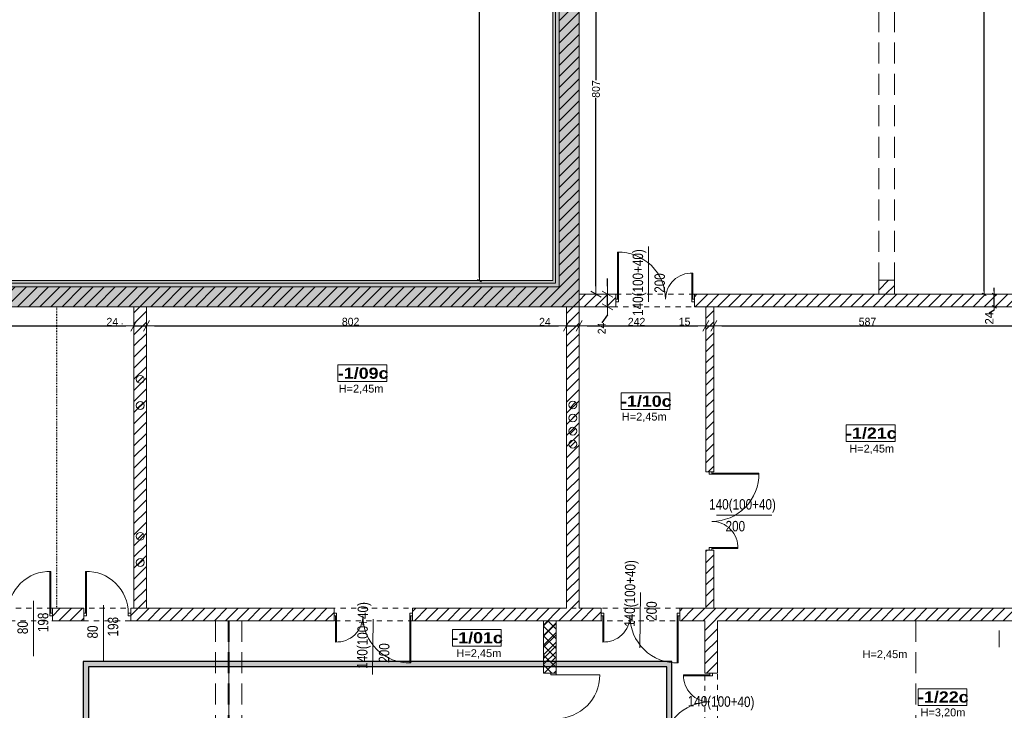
# Model space of a CAD drawing. Header units: millimetres. Extents: x -44596 to 32114, y 34976 to 82978.
# Tile 54 of 63: x 27729 to 29609, y 56526 to 57845. Entities that reach past the tile are written whole.
import ezdxf

# ---------------------------------------------------------------- set-up
doc = ezdxf.new("R2010")
doc.units = ezdxf.units.MM
doc.header["$MEASUREMENT"] = 0
for name, pattern in [('ACAD_ISO02W100', [60, 40, -20]), ('ACAD_ISO03W100', [3, 1.2, -1.8]), ('Dashed-002', [20, 10, -10])]:
    doc.linetypes.add(name, pattern=pattern)
for name, color, linetype in [('410-Fundamenty', 7, 'Continuous'), ('499-Wymiary i opisy', 7, 'Continuous'), ('__PROJEKTOWANE', 7, 'Continuous'), ('MF-NR', 7, 'Continuous'), ('MF_AREA_BLOCK', 7, 'Continuous'), ('MF_KRESKOWANIE', 7, 'Continuous'), ('MF_NR', 7, 'Continuous'), ('MF_OKNA', 7, 'Continuous'), ('MF_OPISY', 7, 'Continuous'), ('MF_przerywana', 7, 'Continuous'), ('MF_SCIANY_DZIAL', 7, 'Continuous'), ('MF_SCIANY_KONSTR', 7, 'Continuous'), ('MF_WIDOK', 7, 'Continuous'), ('MF_WYM_DUŻE', 7, 'Continuous')]:
    doc.layers.add(name, color=color, linetype=linetype)
doc.styles.add('GENERATED_STYLE_2', font='txt')
doc.styles.add('GENERATED_STYLE_4', font='txt')
doc.styles.add('GENERATED_STYLE_6', font='txt')
doc.dimstyles.new('GENERATED_STYLE__1', dxfattribs={"dimtxt": 15, "dimasz": 15.2, "dimexe": 0.18, "dimexo": 0.0625, "dimgap": 0.09, "dimtad": 1, "dimtih": 1, "dimtoh": 1, "dimdec": 0, "dimzin": 0, "dimdsep": 46, "dimtxsty": 'GENERATED_STYLE_2', "dimblk": 'ARROWHEAD_2', "dimblk1": 'ARROWHEAD_2', "dimblk2": 'ARROWHEAD_2', "dimcen": 0.09, "dimse1": 1, "dimse2": 1, "dimclrd": 7, "dimclre": 7, "dimclrt": 7, "dimadec": 0, "dimazin": 0, "dimtfac": 1, "dimtdec": 4, "dimtmove": 0, "dimatfit": 3, "dimfxl": 1, "dimtolj": 1, "dimtzin": 0, "dimarcsym": 0})
doc.dimstyles.new('GENERATED_STYLE__2', dxfattribs={"dimtxt": 16, "dimasz": 6.08, "dimexe": 0.18, "dimexo": 0.0625, "dimgap": 0.09, "dimtad": 1, "dimdec": 0, "dimzin": 0, "dimdsep": 46, "dimtxsty": 'GENERATED_STYLE_4', "dimblk": 'ARROWHEAD_2', "dimblk1": 'ARROWHEAD_2', "dimblk2": 'ARROWHEAD_2', "dimcen": 0.09, "dimse1": 1, "dimse2": 1, "dimclrd": 7, "dimclre": 7, "dimclrt": 7, "dimadec": 0, "dimazin": 0, "dimtfac": 1, "dimtdec": 4, "dimtmove": 0, "dimatfit": 3, "dimfxl": 1, "dimtolj": 1, "dimtzin": 0, "dimarcsym": 0})
doc.dimstyles.new('GENERATED_STYLE__6', dxfattribs={"dimtxt": 15, "dimasz": 15.2, "dimexe": 0.18, "dimexo": 0.0625, "dimgap": 0.09, "dimtad": 1, "dimdec": 0, "dimzin": 0, "dimdsep": 46, "dimtxsty": 'GENERATED_STYLE_2', "dimblk": 'ARROWHEAD_2', "dimblk1": 'ARROWHEAD_2', "dimblk2": 'ARROWHEAD_2', "dimcen": 0.09, "dimse1": 1, "dimse2": 1, "dimclrd": 7, "dimclre": 7, "dimclrt": 7, "dimadec": 0, "dimazin": 0, "dimtfac": 1, "dimtdec": 4, "dimtmove": 0, "dimatfit": 3, "dimfxl": 1, "dimtolj": 1, "dimtzin": 0, "dimarcsym": 0})
pattern_1 = [(45, (5608535.791, 4486378.817), (-10.606601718, 10.606601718), [])]
pattern_2 = [(90, (5608535.7913, 4486378.8167), (-3.4641016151, 0), [2, -4]), (90, (5608534.0592, 4486381.8167), (-3.4641016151, 0), [2, -4]), (150, (5608535.7913, 4486380.8167), (1.7320508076, 3), [2, -4]), (150, (5608532.3272, 4486380.8167), (1.7320508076, 3), [2, -4]), (210, (5608535.7913, 4486378.8167), (-1.7320508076, 3), [2, -4]), (210, (5608532.3272, 4486378.8167), (-1.7320508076, 3), [2, -4])]
pattern_3 = [(45, (5608535.791, 4486378.817), (-7.071067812, 7.071067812), [7.5, -2.5]), (45, (5608535.791, 4486385.888), (-7.071067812, 7.071067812), [7.5, -2.5])]

# ---------------------------------------------------------------- blocks, each defined once
blk = doc.blocks.new('Drzwi metalowe 21_2')
at = {"layer": '__PROJEKTOWANE', "color": 7, "linetype": 'Continuous', "lineweight": 13}
blk.add_line((41.8, 0), (41.8, 83.6), dxfattribs=at)
at = {"layer": '__PROJEKTOWANE', "color": 150, "linetype": 'Continuous', "lineweight": 13}
for p, q in [((-45, 0), (-49.3, 0)), ((-45, 0), (-49.3, 0)), ((-45, 0), (-45, -10)), ((-45, 0), (-45, -10)), ((45, 0), (45, -10)), ((45, 0), (45, -10)), ((45, 0), (49.3, 0)), ((45, 0), (49.3, 0)), ((-45, -10), (-45, -24)), ((-45, -10), (-45, -24)), ((45, -10), (45, -24)), ((45, -10), (45, -24)), ((-45, -24), (-49.3, -24)), ((-45, -24), (-49.3, -24)), ((45, -24), (49.3, -24)), ((45, -24), (49.3, -24))]:
    blk.add_line(p, q, dxfattribs=at)
at = {"layer": '__PROJEKTOWANE', "color": 7, "linetype": 'Continuous', "lineweight": 15}
for p, q in [((-41.8, 0), (-45, 0)), ((-45, 0), (-45, -10)), ((-41.8, -10), (-41.8, 0)), ((45, 0), (41.8, 0)), ((41.8, 0), (41.8, -10)), ((45, -10), (45, 0)), ((-45, -10), (-41.8, -10)), ((41.8, -10), (45, -10))]:
    blk.add_line(p, q, dxfattribs=at)
at = {"layer": '__PROJEKTOWANE', "color": 7, "linetype": 'Continuous', "lineweight": 13}
blk.add_arc((41.8, 0), 83.6, 90, 180, dxfattribs=at)
blk = doc.blocks.new('ARROWHEAD_2')
at = {"color": 0, "linetype": 'Continuous', "lineweight": 0}
for p, q in [((0, 0), (-1, 0)), ((-0.38, -0.66), (0.38, 0.66))]:
    blk.add_line(p, q, dxfattribs=at)
blk = doc.blocks.new('*D18')
at = {"layer": 'Defpoints', "color": 0}
for p in [(26771.2, 57296.5), (27947.2, 57296.5), (27947.2, 57260.2)]:
    blk.add_point(p, dxfattribs=at)
at = {"layer": 'MF_WYM_DUŻE', "color": 7, "linetype": 'Continuous', "lineweight": -2}
blk.add_line((26786.4, 57260.2), (27932, 57260.2), dxfattribs=at)
at = {"layer": 'MF_WYM_DUŻE', "color": 7, "lineweight": -2, "xscale": 15.2, "yscale": 15.2, "zscale": 15.2, "rotation": 180}
blk.add_blockref('ARROWHEAD_2', (26771.2, 57260.2), dxfattribs=at)
at = {"layer": 'MF_WYM_DUŻE', "color": 7, "lineweight": -2, "xscale": 15.2, "yscale": 15.2, "zscale": 15.2}
blk.add_blockref('ARROWHEAD_2', (27947.2, 57260.2), dxfattribs=at)
at = {"layer": 'MF_WYM_DUŻE', "color": 7, "lineweight": 13, "insert": (27347.9, 57268), "char_height": 15, "attachment_point": 5, "style": 'GENERATED_STYLE_2'}
blk.add_mtext('\\A1;1176', dxfattribs=at)
blk = doc.blocks.new('*D19')
at = {"layer": 'Defpoints', "color": 0}
for p in [(27947.2, 57296.5), (27971.2, 57296.5), (27971.2, 57260.2)]:
    blk.add_point(p, dxfattribs=at)
at = {"layer": 'MF_WYM_DUŻE', "color": 7, "linetype": 'Continuous', "lineweight": -2}
for p, q in [((27895, 57260.2), (27916.8, 57260.2)), ((27916.8, 57260.2), (27932, 57260.2)), ((27947.2, 57260.2), (27971.2, 57260.2)), ((27986.4, 57260.2), (28001.6, 57260.2))]:
    blk.add_line(p, q, dxfattribs=at)
at = {"layer": 'MF_WYM_DUŻE', "color": 7, "lineweight": -2, "xscale": 15.2, "yscale": 15.2, "zscale": 15.2}
blk.add_blockref('ARROWHEAD_2', (27947.2, 57260.2), dxfattribs=at)
at = {"layer": 'MF_WYM_DUŻE', "color": 7, "lineweight": -2, "xscale": 15.2, "yscale": 15.2, "zscale": 15.2, "rotation": 180}
blk.add_blockref('ARROWHEAD_2', (27971.2, 57260.2), dxfattribs=at)
at = {"layer": 'MF_WYM_DUŻE', "color": 7, "lineweight": 13, "insert": (27905.9, 57267.9), "char_height": 15, "attachment_point": 5, "style": 'GENERATED_STYLE_2'}
blk.add_mtext('\\A1;24', dxfattribs=at)
blk = doc.blocks.new('*D20')
at = {"layer": 'Defpoints', "color": 0}
for p in [(27971.2, 57296.5), (28773.2, 57296.5), (28773.2, 57260.2)]:
    blk.add_point(p, dxfattribs=at)
at = {"layer": 'MF_WYM_DUŻE', "color": 7, "linetype": 'Continuous', "lineweight": -2}
blk.add_line((27986.4, 57260.2), (28758, 57260.2), dxfattribs=at)
at = {"layer": 'MF_WYM_DUŻE', "color": 7, "lineweight": -2, "xscale": 15.2, "yscale": 15.2, "zscale": 15.2, "rotation": 180}
blk.add_blockref('ARROWHEAD_2', (27971.2, 57260.2), dxfattribs=at)
at = {"layer": 'MF_WYM_DUŻE', "color": 7, "lineweight": -2, "xscale": 15.2, "yscale": 15.2, "zscale": 15.2}
blk.add_blockref('ARROWHEAD_2', (28773.2, 57260.2), dxfattribs=at)
at = {"layer": 'MF_WYM_DUŻE', "color": 7, "lineweight": 13, "insert": (28360.9, 57268), "char_height": 15, "attachment_point": 5, "style": 'GENERATED_STYLE_2'}
blk.add_mtext('\\A1;802', dxfattribs=at)
blk = doc.blocks.new('*D21')
at = {"layer": 'Defpoints', "color": 0}
for p in [(28773.2, 57296.5), (28797.2, 57296.5), (28797.2, 57260.2)]:
    blk.add_point(p, dxfattribs=at)
at = {"layer": 'MF_WYM_DUŻE', "color": 7, "linetype": 'Continuous', "lineweight": -2}
for p, q in [((28721, 57260.2), (28742.8, 57260.2)), ((28742.8, 57260.2), (28758, 57260.2)), ((28773.2, 57260.2), (28797.2, 57260.2)), ((28812.4, 57260.2), (28827.6, 57260.2))]:
    blk.add_line(p, q, dxfattribs=at)
at = {"layer": 'MF_WYM_DUŻE', "color": 7, "lineweight": -2, "xscale": 15.2, "yscale": 15.2, "zscale": 15.2}
blk.add_blockref('ARROWHEAD_2', (28773.2, 57260.2), dxfattribs=at)
at = {"layer": 'MF_WYM_DUŻE', "color": 7, "lineweight": -2, "xscale": 15.2, "yscale": 15.2, "zscale": 15.2, "rotation": 180}
blk.add_blockref('ARROWHEAD_2', (28797.2, 57260.2), dxfattribs=at)
at = {"layer": 'MF_WYM_DUŻE', "color": 7, "lineweight": 13, "insert": (28731.9, 57267.9), "char_height": 15, "attachment_point": 5, "style": 'GENERATED_STYLE_2'}
blk.add_mtext('\\A1;24', dxfattribs=at)
blk = doc.blocks.new('*D22')
at = {"layer": 'Defpoints', "color": 0}
for p in [(28797.2, 57296.5), (29039.2, 57296.5), (29039.2, 57260.2)]:
    blk.add_point(p, dxfattribs=at)
at = {"layer": 'MF_WYM_DUŻE', "color": 7, "linetype": 'Continuous', "lineweight": -2}
blk.add_line((28812.4, 57260.2), (29024, 57260.2), dxfattribs=at)
at = {"layer": 'MF_WYM_DUŻE', "color": 7, "lineweight": -2, "xscale": 15.2, "yscale": 15.2, "zscale": 15.2, "rotation": 180}
blk.add_blockref('ARROWHEAD_2', (28797.2, 57260.2), dxfattribs=at)
at = {"layer": 'MF_WYM_DUŻE', "color": 7, "lineweight": -2, "xscale": 15.2, "yscale": 15.2, "zscale": 15.2}
blk.add_blockref('ARROWHEAD_2', (29039.2, 57260.2), dxfattribs=at)
at = {"layer": 'MF_WYM_DUŻE', "color": 7, "lineweight": 13, "insert": (28906.9, 57267.9), "char_height": 15, "attachment_point": 5, "style": 'GENERATED_STYLE_2'}
blk.add_mtext('\\A1;242', dxfattribs=at)
blk = doc.blocks.new('*D23')
at = {"layer": 'Defpoints', "color": 0}
for p in [(29039.2, 57296.5), (29054.2, 57296.5), (29054.2, 57260.2)]:
    blk.add_point(p, dxfattribs=at)
at = {"layer": 'MF_WYM_DUŻE', "color": 7, "linetype": 'Continuous', "lineweight": -2}
for p, q in [((28988.5, 57260.2), (29008.8, 57260.2)), ((29008.8, 57260.2), (29024, 57260.2)), ((29039.2, 57260.2), (29054.2, 57260.2)), ((29069.4, 57260.2), (29084.6, 57260.2))]:
    blk.add_line(p, q, dxfattribs=at)
at = {"layer": 'MF_WYM_DUŻE', "color": 7, "lineweight": -2, "xscale": 15.2, "yscale": 15.2, "zscale": 15.2}
blk.add_blockref('ARROWHEAD_2', (29039.2, 57260.2), dxfattribs=at)
at = {"layer": 'MF_WYM_DUŻE', "color": 7, "lineweight": -2, "xscale": 15.2, "yscale": 15.2, "zscale": 15.2, "rotation": 180}
blk.add_blockref('ARROWHEAD_2', (29054.2, 57260.2), dxfattribs=at)
at = {"layer": 'MF_WYM_DUŻE', "color": 7, "lineweight": 13, "insert": (28998.6, 57268), "char_height": 15, "attachment_point": 5, "style": 'GENERATED_STYLE_2'}
blk.add_mtext('\\A1;15', dxfattribs=at)
blk = doc.blocks.new('*D24')
at = {"layer": 'Defpoints', "color": 0}
for p in [(29054.2, 57296.5), (29641.2, 57296.5), (29641.2, 57260.2)]:
    blk.add_point(p, dxfattribs=at)
at = {"layer": 'MF_WYM_DUŻE', "color": 7, "linetype": 'Continuous', "lineweight": -2}
blk.add_line((29069.4, 57260.2), (29626, 57260.2), dxfattribs=at)
at = {"layer": 'MF_WYM_DUŻE', "color": 7, "lineweight": -2, "xscale": 15.2, "yscale": 15.2, "zscale": 15.2, "rotation": 180}
blk.add_blockref('ARROWHEAD_2', (29054.2, 57260.2), dxfattribs=at)
at = {"layer": 'MF_WYM_DUŻE', "color": 7, "lineweight": -2, "xscale": 15.2, "yscale": 15.2, "zscale": 15.2}
blk.add_blockref('ARROWHEAD_2', (29641.2, 57260.2), dxfattribs=at)
at = {"layer": 'MF_WYM_DUŻE', "color": 7, "lineweight": 13, "insert": (29347.8, 57268), "char_height": 15, "attachment_point": 5, "style": 'GENERATED_STYLE_2'}
blk.add_mtext('\\A1;587', dxfattribs=at)
blk = doc.blocks.new('*D56')
at = {"layer": '499-Wymiary i opisy', "color": 7, "linetype": 'Continuous', "lineweight": -2}
for p, q in [((29589.9, 57326.6), (29589.9, 57332.7)), ((29589.9, 57296.5), (29589.9, 57320.5)), ((29589.9, 57290.4), (29580.3, 57284.3))]:
    blk.add_line(p, q, dxfattribs=at)
at = {"layer": 'Defpoints', "color": 0}
for p in [(29589.9, 57320.5), (29641.2, 57320.5), (29641.2, 57296.5)]:
    blk.add_point(p, dxfattribs=at)
at = {"layer": '499-Wymiary i opisy', "color": 7, "lineweight": -2, "xscale": 6.080000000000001, "yscale": 6.080000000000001, "zscale": 6.080000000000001}
for p, rotation in [((29589.9, 57320.5), 270), ((29589.9, 57296.5), 90)]:
    blk.add_blockref('ARROWHEAD_2', p, dxfattribs=dict(at, rotation=rotation))
at = {"layer": '499-Wymiary i opisy', "color": 7, "lineweight": 13, "insert": (29580.3, 57274.8), "char_height": 16, "attachment_point": 5, "rotation": 90, "style": 'GENERATED_STYLE_4'}
blk.add_mtext('\\A1;24', dxfattribs=at)
blk = doc.blocks.new('*D57')
at = {"layer": '499-Wymiary i opisy', "color": 7, "linetype": 'Continuous', "lineweight": -2}
for p, q in [((29570.7, 58515.4), (29570.7, 57943.2)), ((29570.7, 57326.6), (29570.7, 57907.6))]:
    blk.add_line(p, q, dxfattribs=at)
at = {"layer": 'Defpoints', "color": 0}
for p in [(29570.7, 58521.5), (29667.2, 58521.5), (29641.2, 57320.5)]:
    blk.add_point(p, dxfattribs=at)
at = {"layer": '499-Wymiary i opisy', "color": 7, "lineweight": -2, "xscale": 6.080000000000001, "yscale": 6.080000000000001, "zscale": 6.080000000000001}
for p, rotation in [((29570.7, 58521.5), 90), ((29570.7, 57320.5), 270)]:
    blk.add_blockref('ARROWHEAD_2', p, dxfattribs=dict(at, rotation=rotation))
at = {"layer": '499-Wymiary i opisy', "color": 7, "lineweight": 13, "insert": (29570.7, 57925.4), "char_height": 16, "attachment_point": 5, "rotation": 90, "style": 'GENERATED_STYLE_4'}
blk.add_mtext('\\A1;1201', dxfattribs=at)
blk = doc.blocks.new('*D89')
at = {"layer": 'Defpoints', "color": 0}
for p in [(28797.2, 57320.5), (28851.3, 57320.5), (28797.2, 57296.5)]:
    blk.add_point(p, dxfattribs=at)
at = {"layer": 'MF_WYM_DUŻE', "color": 7, "linetype": 'Continuous', "lineweight": -2}
for p, q in [((28851.3, 57335.7), (28851.3, 57350.9)), ((28851.3, 57296.5), (28851.3, 57320.5)), ((28851.3, 57281.3), (28840.4, 57266.1))]:
    blk.add_line(p, q, dxfattribs=at)
at = {"layer": 'MF_WYM_DUŻE', "color": 7, "lineweight": -2, "xscale": 15.2, "yscale": 15.2, "zscale": 15.2}
for p, rotation in [((28851.3, 57320.5), 270), ((28851.3, 57296.5), 90)]:
    blk.add_blockref('ARROWHEAD_2', p, dxfattribs=dict(at, rotation=rotation))
at = {"layer": 'MF_WYM_DUŻE', "color": 7, "lineweight": 13, "insert": (28840.4, 57255.2), "char_height": 15, "attachment_point": 5, "rotation": 90, "style": 'GENERATED_STYLE_2'}
blk.add_mtext('\\A1;24', dxfattribs=at)
blk = doc.blocks.new('*D90')
at = {"layer": 'Defpoints', "color": 0}
for p in [(28797.2, 58127.5), (28829.4, 58127.5), (28797.2, 57320.5)]:
    blk.add_point(p, dxfattribs=at)
at = {"layer": 'MF_WYM_DUŻE', "color": 7, "linetype": 'Continuous', "lineweight": -2}
for p, q in [((28829.4, 58112.3), (28829.4, 57729.4)), ((28829.4, 57335.7), (28829.4, 57696))]:
    blk.add_line(p, q, dxfattribs=at)
at = {"layer": 'MF_WYM_DUŻE', "color": 7, "lineweight": -2, "xscale": 15.2, "yscale": 15.2, "zscale": 15.2}
for p, rotation in [((28829.4, 58127.5), 90), ((28829.4, 57320.5), 270)]:
    blk.add_blockref('ARROWHEAD_2', p, dxfattribs=dict(at, rotation=rotation))
at = {"layer": 'MF_WYM_DUŻE', "color": 7, "lineweight": 13, "insert": (28829.4, 57712.7), "char_height": 15, "attachment_point": 5, "rotation": 90, "style": 'GENERATED_STYLE_2'}
blk.add_mtext('\\A1;807', dxfattribs=at)
blk = doc.blocks.new('*D146')
at = {"layer": '499-Wymiary i opisy', "color": 7, "linetype": 'Continuous', "lineweight": -2}
for p, q in [((28606.9, 59156.4), (28606.9, 58278)), ((28606.9, 57352.6), (28606.9, 58239.9))]:
    blk.add_line(p, q, dxfattribs=at)
at = {"layer": 'Defpoints', "color": 0}
for p in [(28606.9, 59162.5), (28747.2, 59162.5), (28747.2, 57346.5)]:
    blk.add_point(p, dxfattribs=at)
at = {"layer": '499-Wymiary i opisy', "color": 7, "lineweight": -2, "xscale": 6.080000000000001, "yscale": 6.080000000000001, "zscale": 6.080000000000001}
for p, rotation in [((28606.9, 59162.5), 90), ((28606.9, 57346.5), 270)]:
    blk.add_blockref('ARROWHEAD_2', p, dxfattribs=dict(at, rotation=rotation))
at = {"layer": '499-Wymiary i opisy', "color": 7, "lineweight": 13, "insert": (28606.9, 58258.9), "char_height": 16, "attachment_point": 5, "rotation": 90, "style": 'GENERATED_STYLE_4'}
blk.add_mtext('\\A1;1816', dxfattribs=at)

msp = doc.modelspace()

# ---------------------------------------------------------------- hatches: boundary and pattern name
at = {"layer": '410-Fundamenty', "linetype": 'Continuous', "lineweight": 0}
h = msp.add_hatch(dxfattribs=at)
h.set_pattern_fill('Styropian', color=251, style=0, pattern_type=2)
h.set_pattern_definition(pattern_2)
h.paths.add_polyline_path([(28747.2, 59162.5), (28747.2, 57346.5), (28752.2, 57341.5), (28752.2, 59157.5)])
h = msp.add_hatch(dxfattribs=at)
h.set_pattern_fill('beton', color=251, style=0, pattern_type=2)
h.set_pattern_definition(pattern_3)
h.paths.add_polyline_path([(28752.2, 59157.5), (28752.2, 57341.5), (28767.2, 57326.5), (28767.2, 59142.5)])
h = msp.add_hatch(dxfattribs=at)
h.set_pattern_fill('beton', color=251, style=0, pattern_type=2)
h.set_pattern_definition(pattern_3)
h.paths.add_polyline_path([(28767.2, 59142.5), (28767.2, 57326.5), (28772.2, 57321.5), (28772.2, 59137.5)])
h = msp.add_hatch(dxfattribs=at)
h.set_pattern_fill('beton', color=251, style=0, pattern_type=2)
h.set_pattern_definition(pattern_3)
h.paths.add_polyline_path([(28772.2, 59137.5), (28772.2, 57321.5), (28797.2, 57296.5), (28797.2, 59112.5)])
h = msp.add_hatch(dxfattribs=at)
h.set_pattern_fill('beton', color=251, style=0, pattern_type=2)
h.set_pattern_definition(pattern_3)
h.paths.add_polyline_path([(28752.2, 57341.5), (26322.2, 57341.5), (26307.2, 57326.5), (28767.2, 57326.5)])
h = msp.add_hatch(dxfattribs=at)
h.set_pattern_fill('Styropian', color=251, style=0, pattern_type=2)
h.set_pattern_definition(pattern_2)
h.paths.add_polyline_path([(28747.2, 57346.5), (26327.2, 57346.5), (26322.2, 57341.5), (28752.2, 57341.5)])
h = msp.add_hatch(dxfattribs=at)
h.set_pattern_fill('beton', color=251, style=0, pattern_type=2)
h.set_pattern_definition(pattern_3)
h.paths.add_polyline_path([(28772.2, 57321.5), (26302.2, 57321.5), (26277.2, 57296.5), (28797.2, 57296.5)])
h = msp.add_hatch(dxfattribs=at)
h.set_pattern_fill('beton', color=251, style=0, pattern_type=2)
h.set_pattern_definition(pattern_3)
h.paths.add_polyline_path([(28767.2, 57326.5), (26307.2, 57326.5), (26302.2, 57321.5), (28772.2, 57321.5)])
at = {"layer": '__PROJEKTOWANE', "linetype": 'Continuous', "lineweight": 0}
h = msp.add_hatch(dxfattribs=at)
h.set_pattern_fill('Concrete_Block', color=251, style=0, pattern_type=2)
h.set_pattern_definition([(45, (5608535.791, 4486378.817), (-9.192387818, 9.192387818), []), (135, (5608535.791, 4486378.817), (9.192387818, 9.192387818), [])])
h.paths.add_polyline_path([(28753.2, 56696.5), (28729.2, 56696.5), (28729.2, 56596.5), (28753.2, 56596.5)])
at = {"layer": '__PROJEKTOWANE', "linetype": 'Continuous', "lineweight": 25}
h = msp.add_hatch(color=230, dxfattribs=at)
h.paths.add_polyline_path([(27850.2, 56618.9), (27850.2, 54825.6), (28326.7, 54825.6), (28326.7, 54038.8), (28757.7, 54038.8), (28757.7, 53475.2), (29407, 53475.2), (29407, 54038.8), (29747.1, 54038.8), (29747.1, 54541), (30039.3, 54541), (30039.3, 55882.1), (28974.4, 55882.1), (28974.4, 56618.9)])
h.paths.add_polyline_path([(28767.7, 53485.2), (28767.7, 54048.8), (28336.7, 54048.8), (28336.7, 54835.6), (27860.2, 54835.6), (27860.2, 56608.9), (28964.4, 56608.9), (28964.4, 55872.1), (30029.3, 55872.1), (30029.3, 54551), (29737.1, 54551), (29737.1, 54048.8), (29397, 54048.8), (29397, 53485.2)], flags=16)
at = {"layer": 'MF_KRESKOWANIE', "linetype": 'Continuous', "lineweight": 13}
h = msp.add_hatch(dxfattribs=at)
h.set_pattern_fill('bloczki_ceramiczne', color=251, style=0, pattern_type=2)
h.set_pattern_definition(pattern_1)
h.paths.add_polyline_path([(28759.2, 59150.5), (28759.2, 57334.5), (26477.2, 57334.5), (26357.2, 57334.5), (26327.2, 57334.5), (26327.2, 57296.5), (26357.2, 57296.5), (26477.2, 57296.5), (28797.2, 57296.5), (28797.2, 59112.5), (30905.2, 59112.5), (30905.2, 59150.5)])
h = msp.add_hatch(dxfattribs=at)
h.set_pattern_fill('bloczki_ceramiczne', color=251, style=0, pattern_type=2)
h.set_pattern_definition(pattern_1)
h.paths.add_polyline_path([(29665.2, 57320.5), (29641.2, 57320.5), (29641.2, 56720.5), (29438.2, 56720.5), (28989.2, 56720.5), (28989.2, 56696.5), (29037.2, 56696.5), (29037.2, 56596.5), (29061.2, 56596.5), (29061.2, 56696.5), (29438.2, 56696.5), (29641.2, 56696.5), (29641.2, 56678.5), (29679.2, 56678.5), (29679.2, 56696.5), (30162.2, 56696.5), (30162.2, 56734.5), (29691.2, 56734.5), (29691.2, 56736.5), (29691.2, 58082.5), (29691.2, 58507.5), (29691.2, 58521.5), (30267.2, 58521.5), (30267.2, 58545.5), (29691.2, 58545.5), (28797.2, 58545.5), (28797.2, 58521.5), (29667.2, 58521.5), (29667.2, 58507.5), (29667.2, 57320.5)])
h = msp.add_hatch(dxfattribs=at)
h.set_pattern_fill('bloczki_ceramiczne', color=251, style=0, pattern_type=2)
h.set_pattern_definition(pattern_1)
h.paths.add_polyline_path([(29399.2, 57347.5), (29369.2, 57347.5), (29369.2, 57320.5), (29399.2, 57320.5)])
h = msp.add_hatch(dxfattribs=at)
h.set_pattern_fill('bloczki_ceramiczne', color=251, style=0, pattern_type=2)
h.set_pattern_definition(pattern_1)
h.paths.add_polyline_path([(28867.2, 57296.5), (28867.2, 57320.5), (28797.2, 57320.5), (28797.2, 57296.5)])
h = msp.add_hatch(dxfattribs=at)
h.set_pattern_fill('bloczki_ceramiczne', color=251, style=0, pattern_type=2)
h.set_pattern_definition(pattern_1)
h.paths.add_polyline_path([(29641.2, 57320.5), (29017.2, 57320.5), (29017.2, 57296.5), (29641.2, 57296.5)])
h = msp.add_hatch(dxfattribs=at)
h.set_pattern_fill('bloczki_ceramiczne', color=251, style=0, pattern_type=2)
h.set_pattern_definition(pattern_1)
h.paths.add_polyline_path([(27971.2, 56720.5), (27971.2, 57296.5), (27947.2, 57296.5), (27947.2, 56720.5)])
h = msp.add_hatch(dxfattribs=at)
h.set_pattern_fill('bloczki_ceramiczne', color=251, style=0, pattern_type=2)
h.set_pattern_definition(pattern_1)
h.paths.add_polyline_path([(28729.2, 56696.5), (28729.2, 56618.6), (28753.2, 56618.6), (28753.2, 56696.5), (28775.2, 56696.5), (28839.2, 56696.5), (28839.2, 56720.5), (28797.2, 56720.5), (28797.2, 57296.5), (28773.2, 57296.5), (28773.2, 56720.5), (28479.2, 56720.5), (28479.2, 56696.5)])
h = msp.add_hatch(dxfattribs=at)
h.set_pattern_fill('bloczki_ceramiczne', color=251, style=0, pattern_type=2)
h.set_pattern_definition(pattern_1)
h.paths.add_polyline_path([(29054.2, 56981.5), (29054.2, 57296.5), (29039.2, 57296.5), (29039.2, 56981.5)])
h = msp.add_hatch(dxfattribs=at)
h.set_pattern_fill('bloczki_ceramiczne', color=251, style=0, pattern_type=2)
h.set_pattern_definition(pattern_1)
h.paths.add_polyline_path([(29054.2, 56720.5), (29054.2, 56831.5), (29039.2, 56831.5), (29039.2, 56720.5)])
h = msp.add_hatch(dxfattribs=at)
h.set_pattern_fill('bloczki_ceramiczne', color=251, style=0, pattern_type=2)
h.set_pattern_definition(pattern_1)
h.paths.add_polyline_path([(27791.7, 56696.5), (27851.4, 56696.5), (27851.4, 56720.5), (27791.7, 56720.5)])
h = msp.add_hatch(dxfattribs=at)
h.set_pattern_fill('bloczki_ceramiczne', color=251, style=0, pattern_type=2)
h.set_pattern_definition(pattern_1)
h.paths.add_polyline_path([(27941.4, 56696.5), (28329.2, 56696.5), (28329.2, 56720.5), (27941.4, 56720.5)])

# ---------------------------------------------------------------- linework, layer by layer
at = {"layer": '410-Fundamenty', "color": 251, "linetype": 'Continuous', "lineweight": 13}
for p, q in [((28752.2, 59157.5), (28752.2, 57341.5)), ((28752.2, 57341.5), (26322.2, 57341.5))]:
    msp.add_line(p, q, dxfattribs=at)
at = {"layer": '410-Fundamenty', "color": 251, "linetype": 'Continuous', "lineweight": 13, "flags": 128}
for points in [[(28747.2, 59162.5), (28747.2, 57346.5)], [(28797.2, 57296.5), (28797.2, 59112.5)], [(28747.2, 57346.5), (26327.2, 57346.5)], [(26277.2, 57296.5), (28797.2, 57296.5)]]:
    msp.add_lwpolyline(points, dxfattribs=at)
at = {"layer": '__PROJEKTOWANE', "color": 251, "linetype": 'Continuous', "lineweight": 13}
for p, q in [((28729.2, 56596.5), (28729.2, 56600.8)), ((28743.2, 56596.5), (28729.2, 56596.5)), ((28753.2, 56596.5), (28743.2, 56596.5)), ((28753.2, 56596.5), (28753.2, 56600.8))]:
    msp.add_line(p, q, dxfattribs=at)
at = {"layer": '__PROJEKTOWANE', "color": 251, "linetype": 'Continuous', "lineweight": 13, "flags": 128}
for points in [[(28753.2, 56696.5), (28729.2, 56696.5)], [(28729.2, 56696.5), (28729.2, 56596.5)], [(28753.2, 56596.5), (28753.2, 56696.5)]]:
    msp.add_lwpolyline(points, dxfattribs=at)
at = {"layer": '__PROJEKTOWANE', "color": 230, "linetype": 'Continuous', "lineweight": 25, "flags": 128}
for points in [[(28757.7, 53475.2), (29407, 53475.2), (29407, 54038.8), (29747.1, 54038.8), (29747.1, 54541), (30039.3, 54541), (30039.3, 55882.1), (28974.4, 55882.1), (28974.4, 56618.9), (27850.2, 56618.9), (27850.2, 54825.6), (28326.7, 54825.6), (28326.7, 54038.8), (28757.7, 54038.8)], [(28767.7, 53485.2), (29397, 53485.2), (29397, 54048.8), (29737.1, 54048.8), (29737.1, 54551), (30029.3, 54551), (30029.3, 55872.1), (28964.4, 55872.1), (28964.4, 56608.9), (27860.2, 56608.9), (27860.2, 54835.6), (28336.7, 54835.6), (28336.7, 54048.8), (28767.7, 54048.8)]]:
    msp.add_lwpolyline(points, close=True, dxfattribs=at)
at = {"layer": 'MF-NR', "color": 251, "linetype": 'Continuous', "lineweight": 13}
for p, q in [((28336.8, 57185.5), (28430.1, 57185.5)), ((28336.8, 57153.7), (28336.8, 57185.5)), ((28430.1, 57185.5), (28430.1, 57153.7)), ((28877.4, 57132), (28970.7, 57132)), ((28877.4, 57100.1), (28877.4, 57132)), ((28970.7, 57132), (28970.7, 57100.1)), ((29307.1, 57070.9), (29400.5, 57070.9)), ((29307.1, 57039), (29307.1, 57070.9)), ((29400.5, 57070.9), (29400.5, 57039)), ((28555.2, 56680), (28648.5, 56680)), ((28555.2, 56648.1), (28555.2, 56680)), ((28648.5, 56680), (28648.5, 56648.1)), ((29599.1, 56678.1), (29599.1, 56646.2)), ((29444.5, 56566.9), (29537.8, 56566.9)), ((29444.5, 56535), (29444.5, 56566.9))]:
    msp.add_line(p, q, dxfattribs=at)
at = {"layer": 'MF-NR', "color": 251, "linetype": 'Continuous', "lineweight": 13, "flags": 128}
for points in [[(28430.1, 57153.7), (28336.8, 57153.7)], [(28970.7, 57100.1), (28877.4, 57100.1)], [(29400.5, 57039), (29307.1, 57039)], [(28648.5, 56648.1), (28555.2, 56648.1)], [(29537.8, 56535), (29444.5, 56535)]]:
    msp.add_lwpolyline(points, dxfattribs=at)
at = {"layer": 'MF_AREA_BLOCK', "color": 251, "linetype": 'Continuous', "lineweight": 13}
for p, q in [((27925.5, 57263.9), (27924, 57263.9)), ((27964.5, 57163.3), (27953.9, 57152.7)), ((27964.5, 57113.3), (27953.9, 57102.7)), ((28790.5, 57114.3), (28779.9, 57103.7)), ((28790.5, 57089.3), (28779.9, 57078.7)), ((28790.5, 57064.3), (28779.9, 57053.7)), ((28790.5, 57039.3), (28779.9, 57028.7)), ((27964.5, 56863.3), (27953.9, 56852.7)), ((27964.5, 56813.3), (27953.9, 56802.7))]:
    msp.add_line(p, q, dxfattribs=at)
for centre in [(27959.2, 57158), (27959.2, 57108), (28785.2, 57109), (28785.2, 57084), (28785.2, 57059), (28785.2, 57034), (27959.2, 56858), (27959.2, 56808)]:
    msp.add_circle(centre, 7.5, dxfattribs=at)
at = {"layer": 'MF_OKNA', "color": 251, "linetype": 'Continuous', "lineweight": 13}
for p, q in [((28870.2, 57311), (28870.2, 57401)), ((28872.2, 57311), (28872.2, 57401)), ((28929.8, 57306), (28929.8, 57411.8)), ((29012.2, 57311), (29012.2, 57361)), ((29014.2, 57311), (29014.2, 57361)), ((28872.2, 57311), (28867.2, 57311)), ((28867.2, 57308.5), (28867.2, 57306)), ((28867.2, 57306), (28872.2, 57306)), ((28872.2, 57306), (28872.2, 57311)), ((29012.2, 57306), (29012.2, 57311)), ((29012.2, 57311), (29017.2, 57311)), ((29017.2, 57306), (29012.2, 57306)), ((29017.2, 57308.5), (29017.2, 57306)), ((29047.9, 56981.5), (29045.4, 56981.5)), ((29045.4, 56981.5), (29045.4, 56976.5)), ((29045.4, 56976.5), (29050.4, 56976.5)), ((29050.4, 56976.5), (29050.4, 56981.5)), ((29050.4, 56978.5), (29140.4, 56978.5)), ((29050.4, 56976.5), (29140.4, 56976.5)), ((29059.5, 56898.7), (29165.3, 56898.7)), ((29045.4, 56831.5), (29045.4, 56836.5)), ((29045.4, 56836.5), (29050.4, 56836.5)), ((29050.4, 56836.5), (29050.4, 56831.5)), ((29050.4, 56836.5), (29100.4, 56836.5)), ((29050.4, 56834.5), (29100.4, 56834.5)), ((29047.9, 56831.5), (29045.4, 56831.5)), ((27786.7, 56711), (27786.7, 56791)), ((27788.7, 56711), (27788.7, 56791)), ((27854.4, 56711), (27854.4, 56791)), ((27856.4, 56711), (27856.4, 56791)), ((28914.7, 56750.5), (28913.4, 56644.7)), ((27755.6, 56628.7), (27755.6, 56734.5)), ((27889, 56620.4), (27889, 56726.2)), ((27786.7, 56706), (27786.7, 56711)), ((27786.7, 56711), (27791.7, 56711)), ((27791.7, 56706), (27786.7, 56706)), ((27791.7, 56708.5), (27791.7, 56706)), ((27856.4, 56711), (27851.4, 56711)), ((27851.4, 56708.5), (27851.4, 56706)), ((27851.4, 56706), (27856.4, 56706)), ((27856.4, 56706), (27856.4, 56711)), ((27936.4, 56706), (27936.4, 56711)), ((27936.4, 56711), (27941.4, 56711)), ((27941.4, 56706), (27936.4, 56706)), ((27941.4, 56708.5), (27941.4, 56706)), ((28329.2, 56708.5), (28329.2, 56711)), ((28329.2, 56711), (28334.2, 56711)), ((28334.2, 56706), (28329.2, 56706)), ((28332.2, 56706), (28332.2, 56656)), ((28334.2, 56711), (28334.2, 56706)), ((28334.2, 56706), (28334.2, 56656)), ((28474.2, 56711), (28474.2, 56706)), ((28479.2, 56711), (28474.2, 56711)), ((28474.2, 56706), (28479.2, 56706)), ((28474.2, 56706), (28474.2, 56616)), ((28476.2, 56706), (28476.2, 56616)), ((28479.2, 56708.5), (28479.2, 56711)), ((28839.2, 56708.5), (28839.2, 56711)), ((28839.2, 56711), (28844.2, 56711)), ((28844.2, 56706), (28839.2, 56706)), ((28842.2, 56706), (28842.2, 56656)), ((28844.2, 56711), (28844.2, 56706)), ((28844.2, 56706), (28844.2, 56656)), ((28984.2, 56711), (28984.2, 56706)), ((28989.2, 56711), (28984.2, 56711)), ((28984.2, 56706), (28989.2, 56706)), ((28984.2, 56706), (28984.2, 56616)), ((28986.2, 56706), (28986.2, 56616)), ((28989.2, 56708.5), (28989.2, 56711)), ((28404.1, 56699.8), (28402.7, 56594)), ((29046.7, 56593.5), (28996.7, 56593.5)), ((29046.7, 56591.5), (28996.7, 56591.5)), ((29046.7, 56591.5), (29046.7, 56596.5)), ((29051.7, 56591.5), (29046.7, 56591.5)), ((29049.2, 56596.5), (29051.7, 56596.5)), ((29051.7, 56596.5), (29051.7, 56591.5))]:
    msp.add_line(p, q, dxfattribs=at)
for centre, radius, start, end in [((28872.2, 57311), 90, 0, 91.2733), ((29012.2, 57311), 50, 87.7076, 180), ((29050.4, 56976.5), 90, 270, 1.2733), ((29050.4, 56836.5), 50, 357.7076, 90), ((27786.7, 56711), 80, 88.5675, 180), ((27856.4, 56711), 80, 0, 91.4325), ((28334.2, 56706), 50, 267.7076, 0), ((28474.2, 56706), 90, 180, 271.2733), ((28844.2, 56706), 50, 267.7076, 0), ((28984.2, 56706), 90, 180, 271.2733), ((29046.7, 56591.5), 50, 177.7076, 270), ((29046.7, 56451.5), 90, 90, 181.2733)]:
    msp.add_arc(centre, radius, start, end, dxfattribs=at)
at = {"layer": 'MF_przerywana', "color": 251, "linetype": 'ACAD_ISO02W100', "lineweight": 13}
for p, q in [((29369.2, 58521.5), (29369.2, 57347.5)), ((29399.2, 58521.5), (29399.2, 57347.5)), ((28103.2, 56696.5), (28103.2, 56420.5)), ((28127.2, 56696.5), (28127.2, 56420.5)), ((28129.2, 56696.5), (28129.2, 56420.5)), ((28153.2, 56696.5), (28153.2, 56420.5)), ((29440.2, 56696.5), (29440.2, 56417.5))]:
    msp.add_line(p, q, dxfattribs=at)
at = {"layer": 'MF_przerywana', "color": 251, "linetype": 'Dashed-002', "lineweight": 13, "flags": 128}
for points in [[(28867.2, 57320.5), (29017.2, 57320.5), (29017.2, 57296.5), (28867.2, 57296.5)], [(26341.7, 56720.5), (28989.2, 56720.5), (28989.2, 56696.5), (26341.7, 56696.5)], [(29061.2, 56446.5), (29037.2, 56446.5), (29037.2, 56596.5), (29061.2, 56596.5)]]:
    msp.add_lwpolyline(points, close=True, dxfattribs=at)
at = {"layer": 'MF_SCIANY_DZIAL', "color": 251, "linetype": 'ACAD_ISO03W100', "lineweight": 25}
msp.add_line((27800.2, 56720.5), (27800.2, 57296.5), dxfattribs=at)
at = {"layer": 'MF_SCIANY_DZIAL', "color": 251, "linetype": 'Continuous', "lineweight": 13}
for p, q in [((29039.2, 57296.5), (29039.2, 56981.5)), ((29054.2, 57296.5), (29054.2, 56981.5)), ((29054.2, 57296.5), (29054.2, 56981.5)), ((29054.2, 56981.5), (29039.2, 56981.5)), ((29054.2, 56831.5), (29039.2, 56831.5)), ((29039.2, 56831.5), (29039.2, 56720.5)), ((29054.2, 56831.5), (29054.2, 56720.5))]:
    msp.add_line(p, q, dxfattribs=at)
at = {"layer": 'MF_SCIANY_KONSTR', "color": 251, "linetype": 'Continuous', "lineweight": 13}
for p, q in [((28759.2, 59082.5), (28759.2, 57372.5)), ((28797.2, 58552.5), (28797.2, 57372.5)), ((28759.2, 57334.5), (28759.2, 57372.5)), ((28759.2, 57372.5), (28759.2, 57334.5)), ((28797.2, 56720.5), (28797.2, 57373.5)), ((28797.2, 56720.5), (28797.2, 57372.5)), ((28797.2, 57296.5), (28797.2, 57372.5)), ((29369.2, 57320.5), (29369.2, 57347.5)), ((29369.2, 57347.5), (29399.2, 57347.5)), ((29399.2, 57347.5), (29399.2, 57320.5)), ((26462.2, 57334.5), (28759.2, 57334.5)), ((28797.2, 57320.5), (28867.2, 57320.5)), ((28867.2, 57296.5), (28867.2, 57320.5)), ((29017.2, 57320.5), (29641.2, 57320.5)), ((29017.2, 57296.5), (29017.2, 57320.5)), ((26477.2, 57296.5), (28797.2, 57296.5)), ((27947.2, 56720.5), (27947.2, 57296.5)), ((27947.2, 56720.5), (27947.2, 57296.5)), ((27971.2, 56720.5), (27971.2, 57296.5)), ((28773.2, 56720.5), (28773.2, 57296.5)), ((28797.2, 57296.5), (28867.2, 57296.5)), ((28797.2, 57296.5), (28867.2, 57296.5)), ((29017.2, 57296.5), (29641.2, 57296.5)), ((27791.7, 56720.5), (27851.4, 56720.5)), ((27791.7, 56720.5), (27791.7, 56696.5)), ((27851.4, 56696.5), (27851.4, 56720.5)), ((27941.4, 56720.5), (28329.2, 56720.5)), ((27941.4, 56720.5), (27941.4, 56696.5)), ((28329.2, 56696.5), (28329.2, 56720.5)), ((28773.2, 56720.5), (28479.2, 56720.5)), ((28479.2, 56696.5), (28479.2, 56720.5)), ((28839.2, 56720.5), (28797.2, 56720.5)), ((28839.2, 56720.5), (28839.2, 56696.5)), ((29438.2, 56720.5), (28989.2, 56720.5)), ((28989.2, 56720.5), (28989.2, 56696.5)), ((29438.2, 56720.5), (29641.2, 56720.5)), ((27851.4, 56696.5), (27791.7, 56696.5)), ((28329.2, 56696.5), (27941.4, 56696.5)), ((28128.2, 56696.5), (28128.2, 56420.5)), ((28479.2, 56696.5), (28729.2, 56696.5)), ((28729.2, 56696.5), (28479.2, 56696.5)), ((28729.2, 56618.6), (28729.2, 56696.5)), ((28753.2, 56696.5), (28775.2, 56696.5)), ((28753.2, 56696.5), (28753.2, 56618.6)), ((28775.2, 56696.5), (28839.2, 56696.5)), ((28989.2, 56696.5), (29037.2, 56696.5)), ((29037.2, 56596.5), (29037.2, 56696.5)), ((29037.2, 56696.5), (29037.2, 56596.5)), ((29061.2, 56696.5), (29438.2, 56696.5)), ((29061.2, 56596.5), (29061.2, 56696.5)), ((29641.2, 56696.5), (29438.2, 56696.5)), ((29037.2, 56596.5), (29061.2, 56596.5))]:
    msp.add_line(p, q, dxfattribs=at)
at = {"layer": 'MF_WIDOK', "color": 251, "linetype": 'Continuous', "lineweight": 15, "flags": 128}
for points in [[(28336.8, 57185.5), (28430.1, 57185.5), (28430.1, 57153.7), (28336.8, 57153.7)], [(28877.4, 57132), (28970.7, 57132), (28970.7, 57100.1), (28877.4, 57100.1)], [(29307.1, 57070.9), (29400.5, 57070.9), (29400.5, 57039), (29307.1, 57039)], [(28555.2, 56680), (28648.5, 56680), (28648.5, 56648.1), (28555.2, 56648.1)], [(29444.5, 56566.9), (29537.8, 56566.9), (29537.8, 56535), (29444.5, 56535)]]:
    msp.add_lwpolyline(points, close=True, dxfattribs=at)

# ---------------------------------------------------------------- block references
at = {"layer": '__PROJEKTOWANE', "color": 251, "linetype": 'Continuous', "lineweight": 13, "xscale": -1, "zscale": 100, "rotation": 270.0000000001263}
msp.add_blockref('Drzwi metalowe 21_2', (28753.2, 56551.5), dxfattribs=at)

# ---------------------------------------------------------------- texts
at = {"layer": 'MF_NR', "color": 251, "linetype": 'Continuous', "lineweight": 13, "char_height": 21.262, "attachment_point": 7, "style": 'GENERATED_STYLE_6'}
for s, insert in [('\\A1;{\\pql;\\fArial Black|b0|i0|c238|p38;-1/09c}', (28336.7, 57158.4)), ('\\A1;{\\pql;\\fArial Black|b0|i0|c238|p38;-1/10c}', (28877.3, 57104.9)), ('\\A1;{\\pql;\\fArial Black|b0|i0|c238|p38;-1/21c}', (29307, 57043.8)), ('\\A1;{\\pql;\\fArial Black|b0|i0|c238|p38;-1/01c}', (28555.1, 56652.9)), ('\\A1;{\\pql;\\fArial Black|b0|i0|c238|p38;-1/22c}', (29444.4, 56539.8))]:
    msp.add_mtext(s, dxfattribs=dict(at, insert=insert))
at = {"layer": 'MF_OKNA', "color": 251, "linetype": 'Continuous', "lineweight": 13, "char_height": 20, "attachment_point": 4, "style": 'GENERATED_STYLE_2'}
for s, insert, rotation in [('\\A1;{\\W0.800000x;\\pql;\\fArial|b0|i0|c238|p38;140(100+40)}', (28912.4, 57279.2), 90), ('\\A1;{\\W0.800000x;\\pql;\\fArial|b0|i0|c238|p38;200}', (28951.2, 57323.3), 90), ('\\A1;{\\W0.800000x;\\pql;\\fArial|b0|i0|c238|p38;140(100+40)}', (28896.5, 56685.1), 89.2577), ('\\A1;{\\W0.800000x;\\pql;\\fArial|b0|i0|c238|p38;140(100+40)}', (28385.8, 56605), 89.2577), ('\\A1;{\\W0.800000x;\\pql;\\fArial|b0|i0|c238|p38;200}', (28935.4, 56696.5), 89.2577), ('\\A1;{\\W0.800000x;\\pql;\\fArial|b0|i0|c238|p38;198}', (27773.9, 56675), 90), ('\\A1;{\\W0.800000x;\\pql;\\fArial|b0|i0|c238|p38;198}', (27907.4, 56666.7), 90), ('\\A1;{\\W0.800000x;\\pql;\\fArial|b0|i0|c238|p38;80}', (27734.9, 56671.1), 90), ('\\A1;{\\W0.800000x;\\pql;\\fArial|b0|i0|c238|p38;80}', (27868.3, 56662.8), 90), ('\\A1;{\\W0.800000x;\\pql;\\fArial|b0|i0|c238|p38;200}', (28424.8, 56616.4), 89.2577), ('\\A1;{\\W0.800000x;\\pql;\\fArial|b0|i0|c238|p38;140(100+40)}', (29004.5, 56540.2), 359.2577)]:
    msp.add_mtext(s, dxfattribs=dict(at, insert=insert, rotation=rotation))
for s, insert in [('\\A1;{\\W0.800000x;\\pql;\\fArial|b0|i0|c238|p38;140(100+40)}', (29045.5, 56916.1)), ('\\A1;{\\W0.800000x;\\pql;\\fArial|b0|i0|c238|p38;200}', (29076.8, 56877.3))]:
    msp.add_mtext(s, dxfattribs=dict(at, insert=insert))
at = {"layer": 'MF_OPISY', "color": 251, "linetype": 'Continuous', "lineweight": 13, "char_height": 15, "attachment_point": 2, "style": 'GENERATED_STYLE_2'}
for s, insert in [('\\A1;{\\pqc;\\fArial|b0|i0|c238|p38;H=2,45m}', (28380.9, 57147.7)), ('\\A1;{\\pqc;\\fArial|b0|i0|c238|p38;H=2,45m}', (28921.5, 57094.2)), ('\\A1;{\\pqc;\\fArial|b0|i0|c238|p38;H=2,45m}', (29355.9, 57033.1)), ('\\A1;{\\pqc;\\fArial|b0|i0|c238|p38;H=2,45m}', (28605.8, 56642.2)), ('\\A1;{\\pqc;\\fArial|b0|i0|c238|p38;H=2,45m}', (29381.1, 56640.3)), ('\\A1;{\\pqc;\\fArial|b0|i0|c238|p38;H=3,20m}', (29491.9, 56529.1))]:
    msp.add_mtext(s, dxfattribs=dict(at, insert=insert))

# ---------------------------------------------------------------- dimensions: what is measured, and where the dimension line sits
at = {"layer": '499-Wymiary i opisy', "color": 251, "linetype": 'Continuous', "lineweight": 13}
for base, p1, p2, picture, middle in [((28606.9, 59162.5), (28747.2, 57346.5), (28747.2, 59162.5), '*D146', (28606.9, 58258.9)), ((29570.7, 58521.5), (29641.2, 57320.5), (29667.2, 58521.5), '*D57', (29570.7, 57925.4)), ((29589.9, 57320.5), (29641.2, 57296.5), (29641.2, 57320.5), '*D56', (29580.3, 57274.8))]:
    dim = msp.add_linear_dim(base=base, p1=p1, p2=p2, angle=90, dimstyle='GENERATED_STYLE__2', dxfattribs=at)
    dim.commit()
    dim.dimension.update_dxf_attribs({"geometry": picture, "text_midpoint": middle, "dimtype": 160, "text_rotation": 90})
at = {"layer": 'MF_WYM_DUŻE', "color": 251, "linetype": 'Continuous', "lineweight": 13}
for base, p1, p2, picture, middle in [((28829.4, 58127.5), (28797.2, 57320.5), (28797.2, 58127.5), '*D90', (28829.4, 57712.7)), ((28851.3, 57320.5), (28797.2, 57296.5), (28797.2, 57320.5), '*D89', (28840.4, 57255.2))]:
    dim = msp.add_linear_dim(base=base, p1=p1, p2=p2, angle=90, dimstyle='GENERATED_STYLE__6', dxfattribs=at)
    dim.commit()
    dim.dimension.update_dxf_attribs({"geometry": picture, "text_midpoint": middle, "dimtype": 160, "text_rotation": 90})
for base, p1, p2, picture, middle in [((27947.2, 57260.2), (26771.2, 57296.5), (27947.2, 57296.5), '*D18', (27347.9, 57260.2)), ((27971.2, 57260.2), (27947.2, 57296.5), (27971.2, 57296.5), '*D19', (27905.9, 57260.2)), ((28773.2, 57260.2), (27971.2, 57296.5), (28773.2, 57296.5), '*D20', (28360.9, 57260.2)), ((28797.2, 57260.2), (28773.2, 57296.5), (28797.2, 57296.5), '*D21', (28731.9, 57260.2)), ((29039.2, 57260.2), (28797.2, 57296.5), (29039.2, 57296.5), '*D22', (28906.9, 57260.2)), ((29054.2, 57260.2), (29039.2, 57296.5), (29054.2, 57296.5), '*D23', (28998.6, 57260.2)), ((29641.2, 57260.2), (29054.2, 57296.5), (29641.2, 57296.5), '*D24', (29347.8, 57260.2))]:
    dim = msp.add_linear_dim(base=base, p1=p1, p2=p2, dimstyle='GENERATED_STYLE__1', dxfattribs=at)
    dim.commit()
    dim.dimension.update_dxf_attribs({"geometry": picture, "text_midpoint": middle, "dimtype": 160})

doc.saveas('drawing.dxf')
